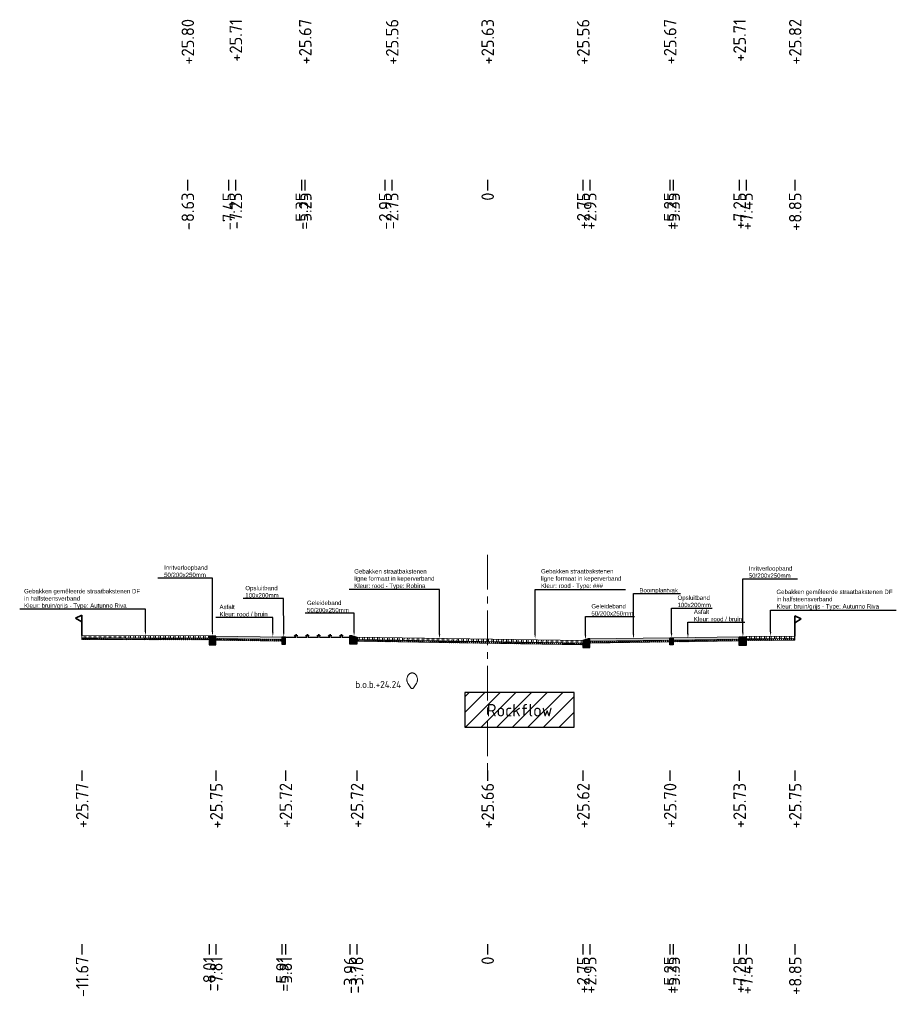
# Model space of a CAD drawing. Header units: metres. Extents: x 198530 to 198748, y 355169 to 355318.
# Tile 3 of 37: x 198530 to 198556, y 355213 to 355241. Entities that reach past the tile are written whole.
import ezdxf
from ezdxf import colors
from ezdxf.entities.mleader import LeaderData, LeaderLine
from ezdxf.math import Vec2, Vec3

# ---------------------------------------------------------------- set-up
doc = ezdxf.new("R2010")
doc.units = ezdxf.units.M
doc.linetypes.add('AM-AS', pattern=[16, 10, -2, 2, -2])
doc.linetypes.add('RI-GWA', pattern=[18.45, 6, -1.8, 1.75, -1.8, 1.75, -1.8, 1.75, -1.8])
doc.layers.get('Defpoints').update_dxf_attribs({"lineweight": 25})
for name, color, linetype, lineweight in [('B-WE-RI-GWA-BESTAANDE RIOLERING', 252, 'RI-GWA', 18), ('C3D-LABELS', 7, 'Continuous', 25), ('N-WE-AM-AS-G', 10, 'AM-AS', 18), ('N-WE-VH-VERHARDING_FUNDERING-G', 7, 'Continuous', 35), ('X-XX-AL-T25', 7, 'Continuous', 25)]:
    doc.layers.add(name, color=color, linetype=linetype, lineweight=lineweight)
for name, color, linetype in [('N-WE-AL-DETAIL-G', 7, 'Continuous'), ('N-WE-GROEN', 253, 'Continuous'), ('N-WE-VH-ROCKFLOW-G', 10, 'Continuous')]:
    doc.layers.add(name, color=color, linetype=linetype)
doc.styles.add('NLCS-ISO', font='NLCS-ISO.ttf')
doc.styles.add('NLCS-ISO-M200-T25', font='NLCS-ISO.ttf', dxfattribs={"height": 0.5})
doc.styles.add('NLCS-ISO-M50-T25', font='NLCS-ISO.ttf', dxfattribs={"height": 0.125})
pattern_1 = [(60, (-3613.88653, -302.51122), (-0.0433012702, 0.025), []), (120, (-3613.88653, -302.51122), (-0.0433012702, -0.025), [])]

# ---------------------------------------------------------------- blocks, each defined once
blk = doc.blocks.new('Geleideband_5-20x25')
at = {"layer": 'N-WE-AL-DETAIL-G'}
h = blk.add_hatch(color=252, dxfattribs=at)
h.dxf.hatch_style = 1
h.paths.add_polyline_path([(0.2, -0.25), (0, -0.25), (0, 0), (0.05, 0), (0.2, -0.05)])
blk.add_lwpolyline([(0.2, -0.25), (0, -0.25), (0, 0), (0.05, 0), (0.2, -0.05)], close=True)
blk = doc.blocks.new('*U110')
at = {"lineweight": 9}
h = blk.add_hatch(dxfattribs=at)
h.set_pattern_fill('GRAVEL', color=252, scale=0.005)
h.paths.add_polyline_path([(0, 0), (-2.3, -0.057), (-2.299, -0.127), (0.001, -0.07)])
h = blk.add_hatch(dxfattribs=at)
h.set_pattern_fill('AVH-ASFALT', color=252, scale=0.05, pattern_type=2)
h.set_pattern_definition(pattern_1)
h.paths.add_polyline_path([(0.001, -0.07), (-2.299, -0.127), (-2.299, -0.177), (0.001, -0.12)])
for points in [[(0.001, -0.12), (-2.299, -0.177), (-2.3, -0.057), (0, 0)], [(0.001, -0.07), (-2.299, -0.127)]]:
    blk.add_lwpolyline(points, dxfattribs=at)
at = {"layer": 'Defpoints', "color": 6, "lineweight": 9}
for points in [[(0, 0), (-2.3, -0.057), (-2.299, -0.127), (0.001, -0.07)], [(0.001, -0.07), (-2.299, -0.127), (-2.299, -0.177), (0.001, -0.12)]]:
    blk.add_lwpolyline(points, close=True, dxfattribs=at)
blk = doc.blocks.new('Opsluitband_100x200')
at = {"layer": 'N-WE-AL-DETAIL-G'}
h = blk.add_hatch(color=252, dxfattribs=at)
h.dxf.hatch_style = 1
h.paths.add_polyline_path([(0.1, 0), (0, 0), (0, -0.2), (0.1, -0.2)])
blk.add_lwpolyline([(0, -0.2), (0, 0), (0.1, 0), (0.1, -0.2)], close=True)
blk = doc.blocks.new('*U103')
at = {"lineweight": 9}
h = blk.add_hatch(color=252, dxfattribs=at)
h.dxf.hatch_style = 1
h.paths.add_polyline_path([(0, 0), (-1.9, -0.048), (-1.899, -0.117), (0.001, -0.07)])
h = blk.add_hatch(dxfattribs=at)
h.set_pattern_fill('AVH-ASFALT', color=252, scale=0.05, pattern_type=2)
h.set_pattern_definition(pattern_1)
h.paths.add_polyline_path([(0.001, -0.07), (-1.899, -0.117), (-1.899, -0.167), (0.001, -0.12)])
for points in [[(0.001, -0.12), (-1.899, -0.167), (-1.9, -0.048), (0, 0)], [(0.001, -0.07), (-1.899, -0.117)]]:
    blk.add_lwpolyline(points, dxfattribs=at)
at = {"layer": 'Defpoints', "color": 6, "lineweight": 9}
for points in [[(0, 0), (-1.9, -0.048), (-1.899, -0.117), (0.001, -0.07)], [(0.001, -0.07), (-1.899, -0.117), (-1.899, -0.167), (0.001, -0.12)]]:
    blk.add_lwpolyline(points, close=True, dxfattribs=at)
blk = doc.blocks.new('Inritverloopband_20x25')
at = {"layer": 'N-WE-AL-DETAIL-G'}
h = blk.add_hatch(color=252, dxfattribs=at)
h.dxf.hatch_style = 1
h.paths.add_polyline_path([(0.2, -0.25), (0, -0.25), (0, 0), (0.2, 0)])
blk.add_lwpolyline([(0.2, -0.25), (0, -0.25), (0, 0), (0.2, 0)], close=True)
blk.add_lwpolyline([(0.2, 0), (0.2, 0.01)])
blk = doc.blocks.new('*U50')
at = {"lineweight": 9}
h = blk.add_hatch(dxfattribs=at)
h.set_pattern_fill('ANSI32', color=252, scale=0.015, angle=47)
h.paths.add_polyline_path([(0, 0), (-1.399, -0.035), (-1.399, -0.105), (0.001, -0.07)])
h = blk.add_hatch(dxfattribs=at)
h.set_pattern_fill('AVH-ASFALT', color=252, scale=0.05, pattern_type=2)
h.set_pattern_definition(pattern_1)
h.paths.add_polyline_path([(0.001, -0.07), (-1.399, -0.105), (-1.399, -0.155), (0.001, -0.12)])
for points in [[(0.001, -0.12), (-1.399, -0.155), (-1.4, -0.035), (0, 0)], [(0.001, -0.07), (-1.399, -0.105)]]:
    blk.add_lwpolyline(points, dxfattribs=at)
at = {"layer": 'Defpoints', "color": 6, "lineweight": 9}
for points in [[(0, 0), (-1.399, -0.035), (-1.399, -0.105), (0.001, -0.07)], [(0.001, -0.07), (-1.399, -0.105), (-1.399, -0.155), (0.001, -0.12)]]:
    blk.add_lwpolyline(points, close=True, dxfattribs=at)
blk = doc.blocks.new('OBJ_Grens')
at = {"layer": 'N-WE-VH-VERHARDING_FUNDERING-G'}
for p, q in [((0, 0), (0, 0.586)), ((0, 0.586), (0.179, 0.496)), ((0.179, 0.496), (0, 0.386))]:
    blk.add_line(p, q, dxfattribs=at)
blk = doc.blocks.new('*U51')
at = {"lineweight": 9}
h = blk.add_hatch(dxfattribs=at)
h.set_pattern_fill('ANSI32', color=252, scale=0.015, angle=47)
h.paths.add_polyline_path([(0, 0), (-3.659, -0.091), (-3.658, -0.161), (0.001, -0.07)])
h = blk.add_hatch(dxfattribs=at)
h.set_pattern_fill('AVH-ASFALT', color=252, scale=0.05, pattern_type=2)
h.set_pattern_definition(pattern_1)
h.paths.add_polyline_path([(0.001, -0.07), (-3.658, -0.161), (-3.658, -0.211), (0.001, -0.12)])
for points in [[(0.001, -0.12), (-3.658, -0.211), (-3.659, -0.091), (0, 0)], [(0.001, -0.07), (-3.658, -0.161)]]:
    blk.add_lwpolyline(points, dxfattribs=at)
at = {"layer": 'Defpoints', "color": 6, "lineweight": 9}
for points in [[(0, 0), (-3.659, -0.091), (-3.658, -0.161), (0.001, -0.07)], [(0.001, -0.07), (-3.658, -0.161), (-3.658, -0.211), (0.001, -0.12)]]:
    blk.add_lwpolyline(points, close=True, dxfattribs=at)
blk = doc.blocks.new('*U52')
at = {"lineweight": 9}
h = blk.add_hatch(dxfattribs=at)
h.set_pattern_fill('ANSI32', color=252, scale=0.015, angle=47)
h.paths.add_polyline_path([(0, 0), (-6.509, -0.163), (-6.508, -0.233), (0.001, -0.07)])
h = blk.add_hatch(dxfattribs=at)
h.set_pattern_fill('AVH-ASFALT', color=252, scale=0.05, pattern_type=2)
h.set_pattern_definition(pattern_1)
h.paths.add_polyline_path([(0.001, -0.07), (-6.508, -0.233), (-6.508, -0.283), (0.001, -0.12)])
for points in [[(0.001, -0.12), (-6.508, -0.283), (-6.509, -0.163), (0, 0)], [(0.001, -0.07), (-6.508, -0.233)]]:
    blk.add_lwpolyline(points, dxfattribs=at)
at = {"layer": 'Defpoints', "color": 6, "lineweight": 9}
for points in [[(0, 0), (-6.509, -0.163), (-6.508, -0.233), (0.001, -0.07)], [(0.001, -0.07), (-6.508, -0.233), (-6.508, -0.283), (0.001, -0.12)]]:
    blk.add_lwpolyline(points, close=True, dxfattribs=at)

msp = doc.modelspace()

# ---------------------------------------------------------------- hatches: boundary and pattern name
at = {"layer": 'N-WE-VH-ROCKFLOW-G'}
h = msp.add_hatch(dxfattribs=at)
h.set_pattern_fill('ANSI31', color=256, scale=0.1)
h.set_pattern_definition([(45, (-0.029, -68), (-0.22450640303, 0.22450640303), [])])
h.paths.add_polyline_path([(198543.111, 355221.042), (198546.261, 355221.042), (198546.261, 355222.042), (198543.111, 355222.042)])
h.paths.add_polyline_path([(198543.614, 355221.119), (198545.738, 355221.119), (198545.738, 355221.983), (198543.614, 355221.983)], flags=24)

# ---------------------------------------------------------------- linework, layer by layer
at = {"layer": 'B-WE-RI-GWA-BESTAANDE RIOLERING'}
msp.add_lwpolyline([(198541.557, 355222.179, 0.52368), (198541.637, 355222.179), (198541.712, 355222.29, 0.298001), (198541.712, 355222.54, 0.586887), (198541.482, 355222.54, 0.298001), (198541.482, 355222.29)], format="xyb", close=True, dxfattribs=at)
at = {"layer": 'C3D-LABELS', "color": 7, "linetype": 'Continuous', "lineweight": 25}
for p, q in [((198535.129, 355236.802), (198535.129, 355236.502)), ((198536.31, 355236.802), (198536.31, 355236.502)), ((198536.51, 355236.802), (198536.51, 355236.502)), ((198538.41, 355236.802), (198538.41, 355236.502)), ((198538.51, 355236.802), (198538.51, 355236.502)), ((198540.81, 355236.802), (198540.81, 355236.502)), ((198541.01, 355236.802), (198541.01, 355236.502)), ((198543.76, 355236.802), (198543.76, 355236.502)), ((198546.51, 355236.802), (198546.51, 355236.502)), ((198546.71, 355236.802), (198546.71, 355236.502)), ((198549.01, 355236.802), (198549.01, 355236.502)), ((198549.11, 355236.802), (198549.11, 355236.502)), ((198551.01, 355236.802), (198551.01, 355236.502)), ((198551.21, 355236.802), (198551.21, 355236.502)), ((198552.61, 355236.802), (198552.61, 355236.502)), ((198532.09, 355219.8), (198532.09, 355219.5)), ((198535.95, 355219.8), (198535.95, 355219.5)), ((198537.95, 355219.8), (198537.95, 355219.5)), ((198540, 355219.8), (198540, 355219.5)), ((198543.76, 355219.8), (198543.76, 355219.5)), ((198546.51, 355219.8), (198546.51, 355219.5)), ((198549.01, 355219.8), (198549.01, 355219.5)), ((198551.011, 355219.8), (198551.011, 355219.5)), ((198552.611, 355219.8), (198552.611, 355219.5)), ((198532.09, 355214.801), (198532.09, 355214.501)), ((198535.75, 355214.801), (198535.75, 355214.501)), ((198535.95, 355214.801), (198535.95, 355214.501)), ((198537.85, 355214.801), (198537.85, 355214.501)), ((198537.95, 355214.801), (198537.95, 355214.501)), ((198539.8, 355214.801), (198539.8, 355214.501)), ((198540, 355214.801), (198540, 355214.501)), ((198543.76, 355214.801), (198543.76, 355214.501)), ((198546.51, 355214.801), (198546.51, 355214.501)), ((198546.71, 355214.801), (198546.71, 355214.501)), ((198549.01, 355214.801), (198549.01, 355214.501)), ((198549.11, 355214.801), (198549.11, 355214.501)), ((198551.01, 355214.801), (198551.01, 355214.501)), ((198551.21, 355214.801), (198551.21, 355214.501)), ((198552.611, 355214.801), (198552.611, 355214.501))]:
    msp.add_line(p, q, dxfattribs=at)
at = {"layer": 'N-WE-AM-AS-G', "ltscale": 0.1}
msp.add_lwpolyline([(198543.76, 355226.009), (198543.76, 355219.766)], dxfattribs=at)
at = {"layer": 'N-WE-GROEN'}
msp.add_lwpolyline([(198537.95, 355223.638), (198538.25, 355223.638), (198538.213, 355223.694), (198538.248, 355223.674), (198538.259, 355223.728), (198538.27, 355223.673), (198538.285, 355223.694), (198538.276, 355223.638), (198538.576, 355223.638), (198538.539, 355223.694), (198538.574, 355223.674), (198538.584, 355223.728), (198538.596, 355223.673), (198538.611, 355223.694), (198538.601, 355223.638), (198538.901, 355223.638), (198538.864, 355223.694), (198538.9, 355223.674), (198538.91, 355223.728), (198538.922, 355223.673), (198538.937, 355223.694), (198538.927, 355223.638), (198539.227, 355223.638), (198539.19, 355223.694), (198539.225, 355223.674), (198539.235, 355223.728), (198539.247, 355223.673), (198539.262, 355223.694), (198539.253, 355223.638), (198539.553, 355223.638), (198539.516, 355223.694), (198539.551, 355223.674), (198539.561, 355223.728), (198539.573, 355223.673), (198539.588, 355223.694), (198539.578, 355223.638), (198539.8, 355223.638)], dxfattribs=at)
at = {"layer": 'N-WE-VH-ROCKFLOW-G'}
msp.add_lwpolyline([(198543.111, 355221.042), (198546.261, 355221.042), (198546.261, 355222.042), (198543.111, 355222.042)], close=True, dxfattribs=at)

# ---------------------------------------------------------------- block references
at = {"layer": 'N-WE-AL-DETAIL-G', "xscale": -1}
for name, p in [('OBJ_Grens', (198532.09, 355223.688)), ('Inritverloopband_20x25', (198535.95, 355223.668)), ('Opsluitband_100x200', (198537.95, 355223.638)), ('Geleideband_5-20x25', (198546.71, 355223.588))]:
    msp.add_blockref(name, p, dxfattribs=at)
at = {"layer": 'N-WE-AL-DETAIL-G'}
for name, p in [('OBJ_Grens', (198552.611, 355223.668)), ('Geleideband_5-20x25', (198539.8, 355223.688)), ('Opsluitband_100x200', (198549.01, 355223.618)), ('Inritverloopband_20x25', (198551.011, 355223.648))]:
    msp.add_blockref(name, p, dxfattribs=at)
at = {"layer": 'N-WE-AL-DETAIL-G', "xscale": -1}
for name, p, rotation in [('*U51', (198532.09, 355223.688), 1.275727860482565), ('*U103', (198535.95, 355223.668), 0.6028753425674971), ('*U52', (198540, 355223.638), 0.5521081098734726), ('*U110', (198546.71, 355223.588), 2.179390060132)]:
    msp.add_blockref(name, p, dxfattribs=dict(at, rotation=rotation))
at = {"layer": 'N-WE-AL-DETAIL-G'}
for name, p, rotation in [('*U103', (198551.011, 355223.648), 359.4723130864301), ('*U50', (198552.611, 355223.668), 358.9675841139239)]:
    msp.add_blockref(name, p, dxfattribs=dict(at, rotation=rotation))

# ---------------------------------------------------------------- texts
at = {"layer": 'B-WE-RI-GWA-BESTAANDE RIOLERING', "insert": (198539.96, 355222.374), "char_height": 0.2, "attachment_point": 1, "style": 'NLCS-ISO-M200-T25'}
msp.add_mtext_dynamic_manual_height_columns('b.o.b.+24.24', width=1.70356, gutter_width=2.5, heights=[0.543], dxfattribs=at)
at = {"layer": 'C3D-LABELS', "color": 7, "linetype": 'Continuous', "lineweight": 25, "char_height": 0.36, "attachment_point": 6, "rotation": 90, "style": 'NLCS-ISO'}
for s, insert in [('+25.80', (198535.14, 355241.438)), ('+25.71', (198536.52, 355241.438)), ('+25.67', (198538.52, 355241.438)), ('+25.56', (198541.02, 355241.438)), ('+25.63', (198543.77, 355241.438)), ('+25.56', (198546.52, 355241.438)), ('+25.67', (198549.02, 355241.438)), ('+25.71', (198551.02, 355241.438)), ('+25.82', (198552.62, 355241.438)), ('-8.63', (198535.139, 355236.44)), ('-7.45', (198536.32, 355236.44)), ('-7.25', (198536.52, 355236.44)), ('-5.35', (198538.42, 355236.44)), ('-5.25', (198538.52, 355236.44)), ('-2.95', (198540.82, 355236.44)), ('-2.75', (198541.02, 355236.44)), ('0', (198543.77, 355236.44)), ('+2.75', (198546.52, 355236.44)), ('+2.95', (198546.72, 355236.44)), ('+5.25', (198549.02, 355236.44)), ('+5.35', (198549.12, 355236.44)), ('+7.25', (198551.02, 355236.44)), ('+7.45', (198551.22, 355236.44)), ('+8.85', (198552.62, 355236.44)), ('+25.77', (198532.1, 355219.439)), ('+25.75', (198535.96, 355219.439)), ('+25.72', (198537.96, 355219.439)), ('+25.72', (198540.01, 355219.439)), ('+25.66', (198543.77, 355219.439)), ('+25.62', (198546.52, 355219.439)), ('+25.70', (198549.02, 355219.439)), ('+25.73', (198551.021, 355219.439)), ('+25.75', (198552.621, 355219.439)), ('-11.67', (198532.1, 355214.44)), ('-8.01', (198535.76, 355214.44)), ('-7.81', (198535.96, 355214.44)), ('-5.91', (198537.86, 355214.44)), ('-5.81', (198537.96, 355214.44)), ('-3.96', (198539.81, 355214.44)), ('-3.76', (198540.01, 355214.44)), ('0', (198543.77, 355214.44)), ('+2.75', (198546.52, 355214.44)), ('+2.95', (198546.72, 355214.44)), ('+5.25', (198549.02, 355214.44)), ('+5.35', (198549.12, 355214.44)), ('+7.25', (198551.02, 355214.44)), ('+7.45', (198551.22, 355214.44)), ('+8.85', (198552.621, 355214.44))]:
    msp.add_mtext(s, dxfattribs=dict(at, insert=insert))
at = {"layer": 'N-WE-VH-ROCKFLOW-G', "insert": (198543.74, 355221.713), "char_height": 0.36, "attachment_point": 1, "style": 'NLCS-ISO'}
msp.add_mtext('Rockflow', dxfattribs=at)

# ---------------------------------------------------------------- leaders
at = {"layer": 'X-XX-AL-T25'}
ml = msp.add_multileader_mtext('Standard', dxfattribs=at)
ml.set_content('{\\fArial|b0|i0|c0|p34;Inritverloopband \\P50/200x250mm}', color=256, style='NLCS-ISO-M50-T25')
ml.set_leader_properties(color=256, linetype='ByLayer', lineweight=-1)
ml.build(insert=Vec2(0, 0))
ml.multileader.update_dxf_attribs({"text_left_attachment_type": 5, "text_right_attachment_type": 5, "dogleg_length": 0.125, "arrow_head_size": 0.125})
ctx = ml.context
ctx.base_point, ctx.char_height, ctx.arrow_head_size, ctx.landing_gap_size, ctx.plane_origin = Vec3(198534.412, 355225.34), 0.125, 0.125, 0.045, Vec3(198536.369, 355224.016)
ctx.left_attachment, ctx.right_attachment = 5, 5
notes = []
notes.append((ctx, [(1, (1, 1, 0), (198535.85, 355225.34), (-1, 0), 0.125, [(0, [(198535.85, 355223.668)], 0, [])])]))
ctx.mtext.insert, ctx.mtext.flow_direction = Vec3(198534.457, 355225.701), 5
ml = msp.add_multileader_mtext('Standard', dxfattribs=at)
ml.set_content('{\\fArial|b0|i0|c0|p34;Gebakken straatbakstenen \\Pligne formaat in keperverband\\PKleur: rood - Type: Robina}', color=256, style='NLCS-ISO-M50-T25')
ml.set_leader_properties(color=256, linetype='ByLayer', lineweight=-1)
ml.build(insert=Vec2(0, 0))
ml.multileader.update_dxf_attribs({"text_left_attachment_type": 5, "text_right_attachment_type": 5, "dogleg_length": 0.125, "arrow_head_size": 0.125})
ctx = ml.context
ctx.base_point, ctx.char_height, ctx.arrow_head_size, ctx.landing_gap_size, ctx.plane_origin = Vec3(198539.884, 355225.013), 0.125, 0.125, 0.045, Vec3(198542.904, 355223.939)
ctx.left_attachment, ctx.right_attachment = 5, 5
notes.append((ctx, [(1, (1, 1, 0), (198542.385, 355225.013), (-1, 0), 0.125, [(0, [(198542.385, 355223.591)], 0, [])])]))
ctx.mtext.insert, ctx.mtext.flow_direction = Vec3(198539.929, 355225.595), 5
ml = msp.add_multileader_mtext('Standard', dxfattribs=at)
ml.set_content('{\\fArial|b0|i0|c0|p34;Gebakken straatbakstenen \\Pligne formaat in keperverband\\PKleur: rood - Type: ###}', color=256, style='NLCS-ISO-M50-T25')
ml.set_leader_properties(color=256, linetype='ByLayer', lineweight=-1)
ml.build(insert=Vec2(0, 0))
ml.multileader.update_dxf_attribs({"text_left_attachment_type": 5, "text_right_attachment_type": 5, "dogleg_length": 0.125, "arrow_head_size": 0.125})
ctx = ml.context
ctx.base_point, ctx.char_height, ctx.arrow_head_size, ctx.landing_gap_size, ctx.plane_origin = Vec3(198545.26, 355225.013), 0.125, 0.125, 0.045, Vec3(198545.654, 355223.939)
ctx.left_attachment, ctx.right_attachment = 5, 5
notes.append((ctx, [(0, (1, 1, 0), (198545.135, 355225.013), (1, 0), 0.125, [(0, [(198545.135, 355223.591)], 0, [])])]))
ctx.mtext.insert, ctx.mtext.flow_direction = Vec3(198545.305, 355225.597), 5
ml = msp.add_multileader_mtext('Standard', dxfattribs=at)
ml.set_content('{\\fArial|b0|i0|c0|p34;Inritverloopband \\P50/200x250mm}', color=256, style='NLCS-ISO-M50-T25')
ml.set_leader_properties(color=256, linetype='ByLayer', lineweight=-1)
ml.build(insert=Vec2(0, 0))
ml.multileader.update_dxf_attribs({"text_left_attachment_type": 5, "text_right_attachment_type": 5, "dogleg_length": 0.125, "arrow_head_size": 0.125})
ctx = ml.context
ctx.base_point, ctx.char_height, ctx.arrow_head_size, ctx.landing_gap_size, ctx.plane_origin = Vec3(198551.24, 355225.319), 0.125, 0.125, 0.045, Vec3(198551.635, 355223.994)
ctx.left_attachment, ctx.right_attachment = 5, 5
notes.append((ctx, [(0, (1, 1, 0), (198551.115, 355225.319), (1, 0), 0.125, [(0, [(198551.115, 355223.646)], 0, [])])]))
ctx.mtext.insert, ctx.mtext.flow_direction = Vec3(198551.285, 355225.679), 5
ml = msp.add_multileader_mtext('Standard', dxfattribs=at)
ml.set_content('{\\fArial|b0|i0|c0|p34;Gebakken gemêleerde straatbakstenen DF \\Pin halfsteensverband\\PKleur: bruin/grijs - Type: Autunno Riva}', color=256, style='NLCS-ISO-M50-T25')
ml.set_leader_properties(color=256, linetype='ByLayer', lineweight=-1)
ml.build(insert=Vec2(0, 0))
ml.multileader.update_dxf_attribs({"text_left_attachment_type": 5, "text_right_attachment_type": 5, "dogleg_length": 0.125, "arrow_head_size": 0.125})
ctx = ml.context
ctx.base_point, ctx.char_height, ctx.arrow_head_size, ctx.landing_gap_size, ctx.plane_origin = Vec3(198530.383, 355224.439), 0.125, 0.125, 0.045, Vec3(198532.363, 355223.973)
ctx.left_attachment, ctx.right_attachment = 5, 5
notes.append((ctx, [(1, (1, 1, 0), (198533.92, 355224.439), (-1, 0), 0.125, [(0, [(198533.92, 355223.683)], 0, [])])]))
ctx.mtext.insert, ctx.mtext.flow_direction = Vec3(198530.428, 355225.024), 5
ml = msp.add_multileader_mtext('Standard', dxfattribs=at)
ml.set_content('{\\fArial|b0|i0|c0|p34;Opsluitband\\P100x200mm}', color=256, style='NLCS-ISO-M50-T25')
ml.set_leader_properties(color=256, linetype='ByLayer', lineweight=-1)
ml.build(insert=Vec2(0, 0))
ml.multileader.update_dxf_attribs({"text_left_attachment_type": 5, "text_right_attachment_type": 5, "dogleg_length": 0.125, "arrow_head_size": 0.125})
ctx = ml.context
ctx.base_point, ctx.char_height, ctx.arrow_head_size, ctx.landing_gap_size, ctx.plane_origin = Vec3(198536.749, 355224.752), 0.125, 0.125, 0.045, Vec3(198538.419, 355223.986)
ctx.left_attachment, ctx.right_attachment = 5, 5
notes.append((ctx, [(1, (1, 1, 0), (198537.895, 355224.752), (-1, 0), 0.125, [(0, [(198537.9, 355223.638)], 0, [])])]))
ctx.mtext.insert, ctx.mtext.flow_direction = Vec3(198536.794, 355225.113), 5
ml = msp.add_multileader_mtext('Standard', dxfattribs=at)
ml.set_content('{\\fArial|b0|i0|c0|p34;Boomplantvak}', color=256, style='NLCS-ISO-M50-T25')
ml.set_leader_properties(color=256, linetype='ByLayer', lineweight=-1)
ml.build(insert=Vec2(0, 0))
ml.multileader.update_dxf_attribs({"text_left_attachment_type": 5, "text_right_attachment_type": 5, "dogleg_length": 0.125, "arrow_head_size": 0.125})
ctx = ml.context
ctx.base_point, ctx.char_height, ctx.arrow_head_size, ctx.landing_gap_size, ctx.plane_origin = Vec3(198548.092, 355224.89), 0.125, 0.125, 0.045, Vec3(198548.486, 355223.936)
ctx.left_attachment, ctx.right_attachment = 5, 5
notes.append((ctx, [(0, (1, 1, 0), (198547.967, 355224.89), (1, 0), 0.125, [(0, [(198547.967, 355223.588)], 0, [])])]))
ctx.mtext.insert, ctx.mtext.flow_direction = Vec3(198548.137, 355225.05), 5
ml = msp.add_multileader_mtext('Standard', dxfattribs=at)
ml.set_content('{\\fArial|b0|i0|c0|p34;Gebakken gemêleerde straatbakstenen DF \\Pin halfsteensverband\\PKleur: bruin/grijs - Type: Autunno Riva}', color=256, style='NLCS-ISO-M50-T25')
ml.set_leader_properties(color=256, linetype='ByLayer', lineweight=-1)
ml.build(insert=Vec2(0, 0))
ml.multileader.update_dxf_attribs({"text_left_attachment_type": 5, "text_right_attachment_type": 5, "dogleg_length": 0.125, "arrow_head_size": 0.125})
ctx = ml.context
ctx.base_point, ctx.char_height, ctx.arrow_head_size, ctx.landing_gap_size, ctx.plane_origin = Vec3(198552.036, 355224.419), 0.125, 0.125, 0.045, Vec3(198550.354, 355223.953)
ctx.left_attachment, ctx.right_attachment = 5, 5
notes.append((ctx, [(0, (1, 1, 0), (198551.911, 355224.419), (1, 0), 0.125, [(0, [(198551.911, 355223.663)], 0, [])])]))
ctx.mtext.insert, ctx.mtext.flow_direction = Vec3(198552.081, 355225.004), 5
ml = msp.add_multileader_mtext('Standard', dxfattribs=at)
ml.set_content('{\\fArial|b0|i0|c0|p34;Asfalt\\PKleur: rood / bruin}', color=256, style='NLCS-ISO-M50-T25')
ml.set_leader_properties(color=256, linetype='ByLayer', lineweight=-1)
ml.build(insert=Vec2(0, 0))
ml.multileader.update_dxf_attribs({"text_left_attachment_type": 5, "text_right_attachment_type": 5, "dogleg_length": 0.125, "arrow_head_size": 0.125})
ctx = ml.context
ctx.base_point, ctx.char_height, ctx.arrow_head_size, ctx.landing_gap_size, ctx.plane_origin = Vec3(198536.007, 355224.207), 0.125, 0.125, 0.045, Vec3(198538.105, 355224.016)
ctx.left_attachment, ctx.right_attachment = 5, 5
notes.append((ctx, [(1, (1, 1, 0), (198537.586, 355224.207), (-1, 0), 0.125, [(0, [(198537.586, 355223.65)], 0, [])])]))
ctx.mtext.insert, ctx.mtext.flow_direction = Vec3(198536.052, 355224.569), 5
ml = msp.add_multileader_mtext('Standard', dxfattribs=at)
ml.set_content('{\\fArial|b0|i0|c0|p34;Geleideband\\P50/200x250mm}', color=256, style='NLCS-ISO-M50-T25')
ml.set_leader_properties(color=256, linetype='ByLayer', lineweight=-1)
ml.build(insert=Vec2(0, 0))
ml.multileader.update_dxf_attribs({"text_left_attachment_type": 5, "text_right_attachment_type": 5, "dogleg_length": 0.125, "arrow_head_size": 0.125})
ctx = ml.context
ctx.base_point, ctx.char_height, ctx.arrow_head_size, ctx.landing_gap_size, ctx.plane_origin = Vec3(198538.525, 355224.325), 0.125, 0.125, 0.045, Vec3(198540.444, 355224.011)
ctx.left_attachment, ctx.right_attachment = 5, 5
notes.append((ctx, [(1, (1, 1, 0), (198539.925, 355224.325), (-1, 0), 0.125, [(0, [(198539.925, 355223.663)], 0, [])])]))
ctx.mtext.insert, ctx.mtext.flow_direction = Vec3(198538.57, 355224.687), 5
ml = msp.add_multileader_mtext('Standard', dxfattribs=at)
ml.set_content('{\\fArial|b0|i0|c0|p34;Geleideband\\P50/200x250mm}', color=256, style='NLCS-ISO-M50-T25')
ml.set_leader_properties(color=256, linetype='ByLayer', lineweight=-1)
ml.build(insert=Vec2(0, 0))
ml.multileader.update_dxf_attribs({"text_left_attachment_type": 5, "text_right_attachment_type": 5, "dogleg_length": 0.125, "arrow_head_size": 0.125})
ctx = ml.context
ctx.base_point, ctx.char_height, ctx.arrow_head_size, ctx.landing_gap_size, ctx.plane_origin = Vec3(198546.71, 355224.228), 0.125, 0.125, 0.045, Vec3(198547.104, 355223.914)
ctx.left_attachment, ctx.right_attachment = 5, 5
notes.append((ctx, [(0, (1, 1, 0), (198546.585, 355224.228), (1, 0), 0.125, [(0, [(198546.585, 355223.566)], 0, [])])]))
ctx.mtext.insert, ctx.mtext.flow_direction = Vec3(198546.755, 355224.59), 5
ml = msp.add_multileader_mtext('Standard', dxfattribs=at)
ml.set_content('{\\fArial|b0|i0|c0|p34;Opsluitband\\P100x200mm}', color=256, style='NLCS-ISO-M50-T25')
ml.set_leader_properties(color=256, linetype='ByLayer', lineweight=-1)
ml.build(insert=Vec2(0, 0))
ml.multileader.update_dxf_attribs({"text_left_attachment_type": 5, "text_right_attachment_type": 5, "dogleg_length": 0.125, "arrow_head_size": 0.125})
ctx = ml.context
ctx.base_point, ctx.char_height, ctx.arrow_head_size, ctx.landing_gap_size, ctx.plane_origin = Vec3(198549.188, 355224.474), 0.125, 0.125, 0.045, Vec3(198549.583, 355223.966)
ctx.left_attachment, ctx.right_attachment = 5, 5
notes.append((ctx, [(0, (1, 1, 0), (198549.063, 355224.474), (1, 0), 0.125, [(0, [(198549.063, 355223.618)], 0, [])])]))
ctx.mtext.insert, ctx.mtext.flow_direction = Vec3(198549.233, 355224.835), 5
ml = msp.add_multileader_mtext('Standard', dxfattribs=at)
ml.set_content('{\\fArial|b0|i0|c0|p34;Asfalt\\PKleur: rood / bruin}', color=256, style='NLCS-ISO-M50-T25')
ml.set_leader_properties(color=256, linetype='ByLayer', lineweight=-1)
ml.build(insert=Vec2(0, 0))
ml.multileader.update_dxf_attribs({"text_left_attachment_type": 5, "text_right_attachment_type": 5, "dogleg_length": 0.125, "arrow_head_size": 0.125})
ctx = ml.context
ctx.base_point, ctx.char_height, ctx.arrow_head_size, ctx.landing_gap_size, ctx.plane_origin = Vec3(198549.658, 355224.066), 0.125, 0.125, 0.045, Vec3(198550.052, 355223.956)
ctx.left_attachment, ctx.right_attachment = 5, 5
notes.append((ctx, [(0, (1, 1, 0), (198549.533, 355224.066), (1, 0), 0.125, [(0, [(198549.533, 355223.608)], 0, [])])]))
ctx.mtext.insert, ctx.mtext.flow_direction = Vec3(198549.703, 355224.429), 5
for ctx, leaders in notes:
    for number, flags, end, landing, length, lines in leaders:
        leader = LeaderData()
        leader.index, (leader.has_last_leader_line, leader.has_dogleg_vector, leader.attachment_direction) = number, flags
        leader.last_leader_point, leader.dogleg_vector, leader.dogleg_length = Vec3(end), Vec3(landing), length
        for number, points, colour, breaks in lines:
            line = LeaderLine()
            line.index, line.vertices, line.color, line.breaks = number, Vec3.list(points), colors.encode_raw_color(colour), breaks
            leader.lines.append(line)
        ctx.leaders.append(leader)

doc.saveas('drawing.dxf')
